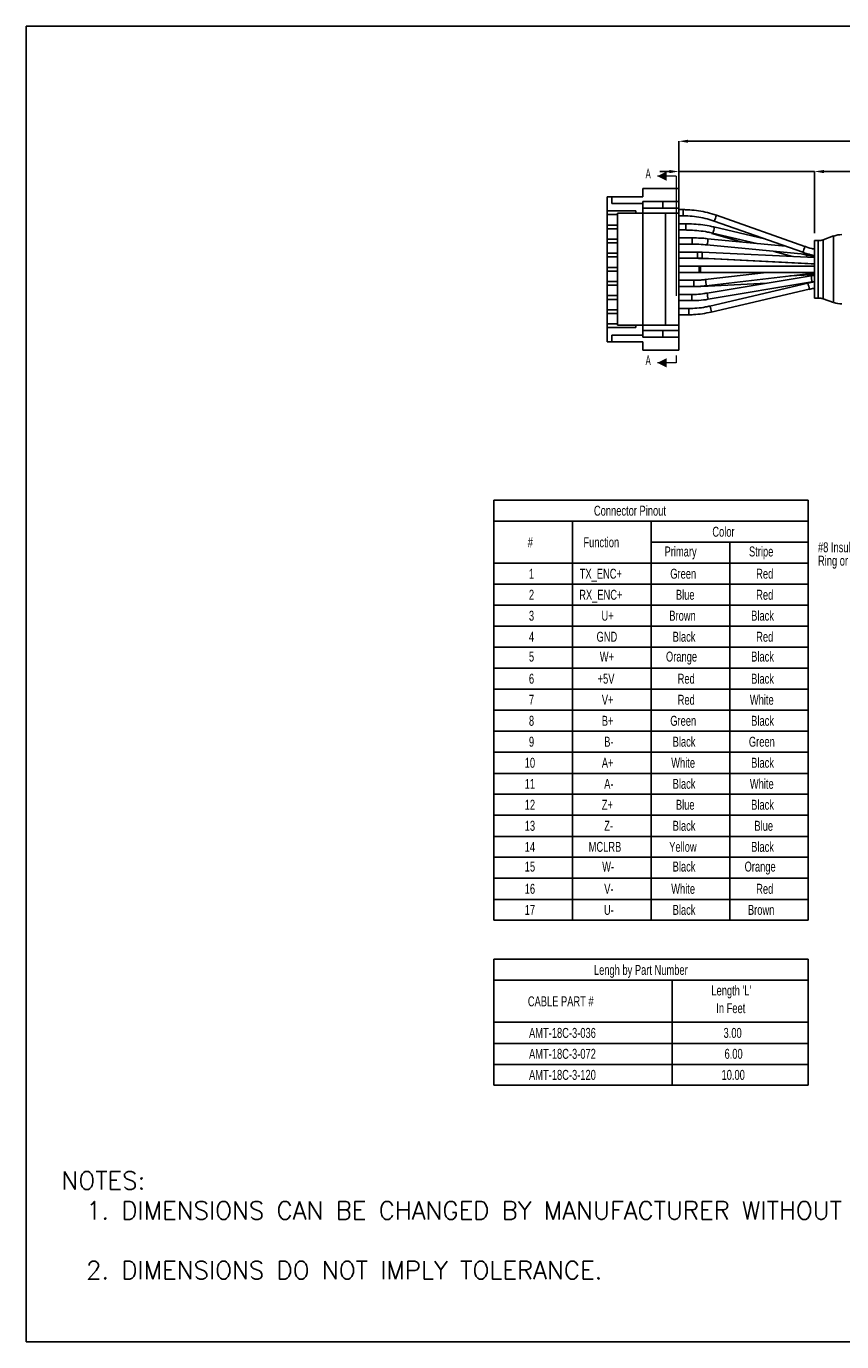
# Model space of a CAD drawing. Extents: x 897.4 to 914.4, y -8.5 to 2.5.
# Tile 1 of 5: x 897.4 to 904.2, y -8.5 to 2.5. Entities that reach past the tile are written whole.
import ezdxf

# ---------------------------------------------------------------- set-up
doc = ezdxf.new("R2010")
doc.units = 0
doc.header["$LTSCALE"] = 4
doc.header["$MEASUREMENT"] = 0
doc.linetypes.add('HIDDEN', pattern=[0.375, 0.25, -0.125])
doc.layers.get('0').update_dxf_attribs({"linetype": 'CONTINUOUS'})
doc.layers.get('DEFPOINTS').update_dxf_attribs({"linetype": 'CONTINUOUS'})
doc.layers.add('SLD-0', color=179, linetype='CONTINUOUS')
doc.layers.add('TEXT', color=140, linetype='CONTINUOUS')
doc.styles.add('ROMANS', font='romans.shx')
doc.styles.add('SLDTEXTSTYLE0', font='TXT', dxfattribs={"width": 0.7})
doc.styles.add('SLDTEXTSTYLE2', font='TXT', dxfattribs={"width": 0.605})
doc.dimstyles.new('SLDDIMSTYLE0', dxfattribs={"dimtxt": 0.084961, "dimasz": 0.07874, "dimexe": 0, "dimexo": 0.0625, "dimgap": 0.02124, "dimtad": 0, "dimtih": 1, "dimtoh": 1, "dimdec": 1, "dimlfac": 0.5, "dimrnd": 1e-09, "dimzin": 4, "dimdsep": 46, "dimtxsty": 'SLDTEXTSTYLE0', "dimsah": 1, "dimcen": 0.09, "dimadec": 0, "dimazin": 1, "dimtfac": 1, "dimtdec": 1, "dimtofl": 0, "dimtmove": 0, "dimatfit": 3, "dimfxl": 0, "dimfrac": 2, "dimtolj": 1, "dimtzin": 12, "dimarcsym": 0})
doc.dimstyles.new('SLDDIMSTYLE1', dxfattribs={"dimtxt": 0.084961, "dimasz": 0.07874, "dimexe": 0, "dimexo": 0.0625, "dimgap": 0.02124, "dimtad": 0, "dimtih": 1, "dimtoh": 1, "dimlfac": 0.5, "dimrnd": 1e-09, "dimdsep": 46, "dimtxsty": 'SLDTEXTSTYLE0', "dimsah": 1, "dimcen": 0.09, "dimadec": 0, "dimazin": 2, "dimtol": 1, "dimtp": 0.05, "dimtm": 0.05, "dimtfac": 1, "dimtmove": 0, "dimatfit": 0, "dimfxl": 0, "dimfrac": 2, "dimtolj": 1, "dimtzin": 0, "dimarcsym": 0})

# ---------------------------------------------------------------- blocks, each defined once
blk = doc.blocks.new('SW_TABLEANNOTATION_1')
at = {"layer": 'SLD-0', "color": 0}
for p, q in [((0, 0), (0, -3.513)), ((2.631, 0), (0, 0)), ((2.631, -3.513), (2.631, 0)), ((0, -0.176), (2.631, -0.176)), ((0.658, -0.176), (0.658, -3.513)), ((1.315, -0.176), (1.315, -3.513)), ((1.315, -0.351), (2.631, -0.351)), ((1.973, -0.351), (1.973, -3.513)), ((0, -0.527), (2.631, -0.527)), ((0, -0.703), (2.631, -0.703)), ((0, -0.878), (2.631, -0.878)), ((0, -1.054), (2.631, -1.054)), ((0, -1.23), (2.631, -1.23)), ((0, -1.405), (2.631, -1.405)), ((0, -1.581), (2.631, -1.581)), ((0, -1.757), (2.631, -1.757)), ((0, -1.932), (2.631, -1.932)), ((0, -2.108), (2.631, -2.108)), ((0, -2.284), (2.631, -2.284)), ((0, -2.459), (2.631, -2.459)), ((0, -2.635), (2.631, -2.635)), ((0, -2.811), (2.631, -2.811)), ((0, -2.986), (2.631, -2.986)), ((0, -3.162), (2.631, -3.162)), ((0, -3.338), (2.631, -3.338)), ((0, -3.513), (2.631, -3.513))]:
    blk.add_line(p, q, dxfattribs=at)
at = {"layer": 'SLD-0', "color": 0, "attachment_point": 1, "style": 'SLDTEXTSTYLE0'}
for s, insert, char_height in [('Connector Pinout', (0.837, -0.046), 0.08333), ('Color', (1.828, -0.222), 0.0833), ('#', (0.283, -0.31), 0.0833), ('Function', (0.749, -0.31), 0.0833), ('Primary', (1.428, -0.387), 0.0833), ('Stripe', (2.135, -0.387), 0.0833), ('1', (0.293, -0.573), 0.0833), ('TX_ENC+', (0.718, -0.573), 0.0833), ('Green', (1.476, -0.573), 0.0833), ('Red', (2.195, -0.573), 0.0833), ('2', (0.293, -0.749), 0.0833), ('RX_ENC+', (0.714, -0.749), 0.0833), ('Blue', (1.523, -0.749), 0.0833), ('Red', (2.195, -0.749), 0.0833), ('3', (0.293, -0.924), 0.0833), ('U+', (0.9, -0.924), 0.0833), ('Brown', (1.468, -0.924), 0.0833), ('Black', (2.153, -0.924), 0.0833), ('GND', (0.859, -1.1), 0.0833), ('Black', (1.496, -1.1), 0.0833), ('Red', (2.195, -1.1), 0.0833), ('4', (0.293, -1.1), 0.0833), ('5', (0.293, -1.266), 0.0833), ('W+', (0.886, -1.266), 0.0833), ('Orange', (1.44, -1.266), 0.0833), ('Black', (2.153, -1.266), 0.0833), ('6', (0.293, -1.451), 0.0833), ('+5V', (0.868, -1.451), 0.0833), ('Red', (1.538, -1.451), 0.0833), ('Black', (2.153, -1.451), 0.0833), ('7', (0.293, -1.627), 0.0833), ('V+', (0.903, -1.627), 0.0833), ('Red', (1.538, -1.627), 0.0833), ('White', (2.142, -1.627), 0.0833), ('8', (0.293, -1.803), 0.0833), ('B+', (0.903, -1.803), 0.0833), ('Green', (1.476, -1.803), 0.0833), ('Black', (2.153, -1.803), 0.0833), ('9', (0.293, -1.978), 0.0833), ('B-', (0.923, -1.978), 0.0833), ('Black', (1.496, -1.978), 0.0833), ('Green', (2.134, -1.978), 0.0833), ('10', (0.258, -2.154), 0.0833), ('A+', (0.903, -2.154), 0.0833), ('White', (1.484, -2.154), 0.0833), ('Black', (2.153, -2.154), 0.0833), ('11', (0.258, -2.33), 0.0833), ('A-', (0.923, -2.33), 0.0833), ('Black', (1.496, -2.33), 0.0833), ('White', (2.142, -2.33), 0.0833), ('12', (0.258, -2.505), 0.0833), ('Z+', (0.903, -2.505), 0.0833), ('Blue', (1.523, -2.505), 0.0833), ('Black', (2.153, -2.505), 0.0833), ('13', (0.258, -2.681), 0.0833), ('Z-', (0.923, -2.681), 0.0833), ('Black', (1.496, -2.681), 0.0833), ('Blue', (2.18, -2.681), 0.0833), ('14', (0.258, -2.857), 0.0833), ('MCLRB', (0.793, -2.857), 0.0833), ('Yellow', (1.467, -2.857), 0.0833), ('Black', (2.153, -2.857), 0.0833), ('15', (0.258, -3.022), 0.0833), ('W-', (0.906, -3.022), 0.0833), ('Black', (1.496, -3.022), 0.0833), ('Orange', (2.098, -3.022), 0.0833), ('16', (0.258, -3.208), 0.0833), ('V-', (0.923, -3.208), 0.0833), ('White', (1.484, -3.208), 0.0833), ('Red', (2.195, -3.208), 0.0833), ('17', (0.258, -3.384), 0.0833), ('U-', (0.921, -3.384), 0.0833), ('Black', (1.496, -3.384), 0.0833), ('Brown', (2.126, -3.384), 0.0833)]:
    blk.add_mtext(s, dxfattribs=dict(at, insert=insert, char_height=char_height))
blk = doc.blocks.new('*D27')
at = {"layer": 'DEFPOINTS', "color": 0}
for p in [(909.594, 1.505), (902.87, 0.903), (909.594, 0.972)]:
    blk.add_point(p, dxfattribs=at)
at = {"layer": 'SLD-0', "color": 0, "lineweight": -2}
for p, q in [((902.87, 0.965), (902.87, 1.505)), ((902.948, 1.505), (906.685, 1.505)), ((909.515, 1.505), (906.767, 1.505)), ((909.594, 1.035), (909.594, 1.505))]:
    blk.add_line(p, q, dxfattribs=at)
at = {"layer": 'SLD-0', "color": 0}
for points in [[(902.948, 1.518), (902.948, 1.492), (902.87, 1.505)], [(909.515, 1.518), (909.515, 1.492), (909.594, 1.505)]]:
    blk.add_solid(points, dxfattribs=at)
at = {"layer": 'SLD-0', "color": 0, "insert": (906.726, 1.548), "char_height": 0.085, "attachment_point": 2, "style": 'SLDTEXTSTYLE0'}
blk.add_mtext('\\A1;L', dxfattribs=at)
blk = doc.blocks.new('*D28')
at = {"layer": 'DEFPOINTS', "color": 0}
for p in [(904.006, 1.252), (902.87, 1.111), (904.006, 0.674)]:
    blk.add_point(p, dxfattribs=at)
at = {"layer": 'SLD-0', "color": 0, "lineweight": -2}
for p, q in [((902.791, 1.252), (902.712, 1.252)), ((902.87, 1.174), (902.87, 1.252)), ((902.87, 1.252), (904.006, 1.252)), ((904.006, 0.737), (904.006, 1.252)), ((904.085, 1.252), (904.354, 1.252))]:
    blk.add_line(p, q, dxfattribs=at)
at = {"layer": 'SLD-0', "color": 0}
for points in [[(902.791, 1.265), (902.791, 1.238), (902.87, 1.252)], [(904.085, 1.265), (904.085, 1.238), (904.006, 1.252)]]:
    blk.add_solid(points, dxfattribs=at)
at = {"layer": 'SLD-0', "color": 0, "insert": (904.94, 1.294), "char_height": 0.08496, "attachment_point": 2, "style": 'SLDTEXTSTYLE0'}
blk.add_mtext('\\A1;0.57±0.05 [14.432±1.270]', dxfattribs=at)
blk = doc.blocks.new('SW_NOTE_8')
at = {"layer": 'SLD-0', "color": 0, "char_height": 0.08333, "attachment_point": 1, "style": 'SLDTEXTSTYLE0'}
for s, insert in [('#8 Insulated Terminal', (-1.039, 0.152)), ('Ring or Equivalent', (-1.039, 0.04))]:
    blk.add_mtext(s, dxfattribs=dict(at, insert=insert))

msp = doc.modelspace()

# ---------------------------------------------------------------- linework, layer by layer
at = {"color": 7, "linetype": 'Continuous', "lineweight": 18}
for p, q in [((902.849, 1.213), (902.691, 1.213)), ((902.849, -0.348), (902.691, -0.348))]:
    msp.add_line(p, q, dxfattribs=at)
at = {"color": 7, "linetype": 'HIDDEN', "lineweight": 18}
msp.add_line((902.849, 1.213), (902.849, -0.348), dxfattribs=at)
at = {"color": 7, "linetype": 'Continuous', "lineweight": 25}
for p, q in [((902.87, 1.111), (902.57, 1.111)), ((902.57, 1.041), (902.57, 1.111)), ((902.87, 1.001), (902.87, 1.111)), ((902.271, 0.922), (902.271, 1.041)), ((902.311, 1.041), (902.271, 1.041)), ((902.311, 0.985), (902.311, 1.041)), ((902.311, 1.041), (902.57, 1.041)), ((902.57, 1.001), (902.57, 0.946)), ((902.57, 1.001), (902.736, 1.001)), ((902.736, 0.946), (902.736, 1.001)), ((902.736, 1.001), (902.87, 1.001)), ((902.87, 1.001), (902.87, 0.946)), ((902.511, 0.922), (902.271, 0.922)), ((902.271, 0.922), (902.271, 0.891)), ((902.271, 0.804), (902.271, 0.891)), ((902.358, 0.891), (902.271, 0.891)), ((902.311, 0.985), (902.57, 0.985)), ((902.358, -0.034), (902.358, 0.903)), ((902.57, 0.903), (902.358, 0.903)), ((902.511, 0.903), (902.511, 0.922)), ((902.57, 0.946), (902.736, 0.946)), ((902.57, 0.903), (902.57, 0.946)), ((902.57, -0.034), (902.57, 0.903)), ((902.759, 0.903), (902.57, 0.903)), ((902.87, 0.946), (902.736, 0.946)), ((902.759, -0.034), (902.759, 0.903)), ((902.87, 0.903), (902.759, 0.903)), ((902.87, 0.903), (902.87, 0.946)), ((902.908, 0.933), (902.87, 0.933)), ((902.87, -0.034), (902.87, 0.903)), ((902.87, 0.881), (902.908, 0.881)), ((903.925, 0.626), (903.185, 0.886)), ((902.358, 0.804), (902.271, 0.804)), ((902.271, 0.804), (902.271, 0.773)), ((902.271, 0.686), (902.271, 0.773)), ((902.358, 0.773), (902.271, 0.773)), ((902.929, 0.815), (902.87, 0.815)), ((902.934, 0.815), (902.929, 0.815)), ((903.587, 0.689), (903.164, 0.788)), ((903.167, 0.837), (903.907, 0.577)), ((902.358, 0.686), (902.271, 0.686)), ((902.271, 0.686), (902.271, 0.655)), ((902.87, 0.763), (902.929, 0.763)), ((902.983, 0.697), (902.87, 0.697)), ((903.762, 0.628), (903.11, 0.69)), ((903.146, 0.733), (903.391, 0.663)), ((903.152, 0.737), (903.523, 0.651)), ((904.038, 0.674), (904.006, 0.674)), ((904.006, 0.674), (904.006, 0.434)), ((904.166, 0.713), (904.079, 0.681)), ((902.271, 0.568), (902.271, 0.655)), ((902.358, 0.655), (902.271, 0.655)), ((902.358, 0.568), (902.271, 0.568)), ((902.271, 0.568), (902.271, 0.537)), ((902.87, 0.645), (902.983, 0.645)), ((903.027, 0.578), (902.87, 0.578)), ((903.066, 0.577), (903.027, 0.578)), ((904.006, 0.532), (903.066, 0.577)), ((903.106, 0.639), (903.982, 0.554)), ((903.669, 0.584), (903.821, 0.541)), ((903.905, 0.562), (903.928, 0.556)), ((902.271, 0.45), (902.271, 0.537)), ((902.358, 0.537), (902.271, 0.537)), ((902.358, 0.45), (902.271, 0.45)), ((902.271, 0.45), (902.271, 0.419)), ((902.87, 0.526), (903.027, 0.526)), ((903.04, 0.46), (902.87, 0.46)), ((903.027, 0.526), (903.064, 0.526)), ((903.052, 0.46), (903.04, 0.46)), ((904.006, 0.46), (903.052, 0.46)), ((903.064, 0.526), (904.006, 0.48)), ((903.112, 0.523), (903.977, 0.481)), ((903.977, 0.481), (904.006, 0.48)), ((902.271, 0.332), (902.271, 0.419)), ((902.358, 0.419), (902.271, 0.419)), ((902.358, 0.332), (902.271, 0.332)), ((902.271, 0.332), (902.271, 0.3)), ((902.87, 0.408), (903.04, 0.408)), ((902.996, 0.342), (902.87, 0.342)), ((902.999, 0.342), (902.978, 0.342)), ((903.04, 0.408), (903.052, 0.408)), ((903.052, 0.408), (904.006, 0.408)), ((903.604, 0.408), (903.092, 0.348)), ((903.098, 0.296), (904, 0.403)), ((903.977, 0.379), (903.107, 0.235)), ((903.977, 0.388), (903.8, 0.379)), ((903.985, 0.328), (904.006, 0.331)), ((904.006, 0.434), (904.006, 0.194)), ((902.271, 0.214), (902.271, 0.3)), ((902.358, 0.3), (902.271, 0.3)), ((902.87, 0.29), (902.996, 0.29)), ((902.98, 0.224), (902.87, 0.224)), ((903.115, 0.183), (903.985, 0.328)), ((903.115, 0.294), (903.606, 0.317)), ((903.95, 0.317), (903.131, 0.126)), ((903.142, 0.076), (903.961, 0.267)), ((904.006, 0.328), (903.95, 0.317)), ((902.358, 0.214), (902.271, 0.214)), ((902.271, 0.214), (902.271, 0.182)), ((902.271, 0.096), (902.271, 0.182)), ((902.358, 0.182), (902.271, 0.182)), ((902.87, 0.172), (902.98, 0.172)), ((904.006, 0.194), (904.038, 0.194)), ((904.079, 0.187), (904.166, 0.156)), ((902.358, 0.096), (902.271, 0.096)), ((902.271, 0.096), (902.271, 0.064)), ((902.271, -0.022), (902.271, 0.064)), ((902.358, 0.064), (902.271, 0.064)), ((902.953, 0.106), (902.87, 0.106)), ((902.87, 0.054), (902.953, 0.054)), ((902.358, -0.022), (902.271, -0.022)), ((902.271, -0.022), (902.271, -0.054)), ((902.271, -0.172), (902.271, -0.054)), ((902.511, -0.054), (902.271, -0.054)), ((902.57, -0.034), (902.358, -0.034)), ((902.511, -0.054), (902.511, -0.034)), ((902.759, -0.034), (902.57, -0.034)), ((902.57, -0.078), (902.57, -0.034)), ((902.57, -0.078), (902.736, -0.078)), ((902.57, -0.078), (902.57, -0.133)), ((902.736, -0.133), (902.736, -0.078)), ((902.736, -0.078), (902.87, -0.078)), ((902.87, -0.034), (902.759, -0.034)), ((902.87, -0.078), (902.87, -0.034)), ((902.87, -0.078), (902.87, -0.133)), ((902.311, -0.172), (902.271, -0.172)), ((902.311, -0.172), (902.311, -0.117)), ((902.311, -0.117), (902.57, -0.117)), ((902.311, -0.172), (902.57, -0.172)), ((902.57, -0.133), (902.736, -0.133)), ((902.57, -0.243), (902.57, -0.172)), ((902.87, -0.133), (902.736, -0.133)), ((902.87, -0.243), (902.87, -0.133)), ((902.87, -0.243), (902.57, -0.243))]:
    msp.add_line(p, q, dxfattribs=at)
at = {"color": 8, "linetype": 'Continuous', "lineweight": 25}
for p, q in [((902.908, 0.881), (902.908, 0.933)), ((902.929, 0.763), (902.929, 0.815)), ((902.983, 0.645), (902.983, 0.697)), ((904.038, 0.674), (904.038, 0.434)), ((904.079, 0.681), (904.079, 0.434)), ((904.166, 0.713), (904.166, 0.434)), ((903.027, 0.526), (903.027, 0.578)), ((903.04, 0.408), (903.04, 0.46)), ((903.112, 0.523), (903.112, 0.523)), ((903.977, 0.481), (903.976, 0.482)), ((902.996, 0.29), (902.996, 0.342)), ((904.038, 0.434), (904.038, 0.194)), ((904.079, 0.434), (904.079, 0.187)), ((904.166, 0.434), (904.166, 0.156)), ((902.98, 0.172), (902.98, 0.224)), ((902.953, 0.054), (902.953, 0.106))]:
    msp.add_line(p, q, dxfattribs=at)
at = {"color": 8, "linetype": 'Continuous', "lineweight": 25, "flags": 128}
for points in [[(903.152, 0.737), (903.152, 0.737), (903.154, 0.739), (903.157, 0.744), (903.16, 0.752), (903.163, 0.762), (903.165, 0.772), (903.166, 0.78), (903.165, 0.786), (903.164, 0.788)], [(903.146, 0.733), (903.147, 0.735), (903.147, 0.738)], [(903.928, 0.556), (903.928, 0.556), (903.931, 0.558), (903.931, 0.559)], [(903.939, 0.535), (903.941, 0.544), (903.944, 0.552), (903.944, 0.553)], [(904, 0.403), (904, 0.405), (904, 0.408)], [(903.115, 0.294), (903.113, 0.295), (903.112, 0.298)]]:
    msp.add_lwpolyline(points, dxfattribs=at)
at = {"color": 8, "linetype": 'Continuous', "lineweight": 25}
for centre, radius, start, end in [((902.986, 0.928), 0.203, 333.3146, 348.0112), ((903.025, 0.673), 0.0875, 337.2494, 11.8044), ((900.856, 0.658), 2.212, 356.5721, 357.9191), ((903.726, 0.668), 0.203, 333.3173, 348.0069), ((903.641, 0.434), 0.59, 177.474, 182.526), ((902.903, 0.299), 0.196, 359.0939, 14.3747), ((903.99, 0.379), 0.0155, 145.4157, 180.1286), ((901.772, -0.014), 2.24, 8.7721, 10.1025), ((900.902, -0.158), 2.24, 8.7724, 10.1026), ((903.798, 0.255), 0.164, 3.9815, 22.2406), ((902.979, 0.064), 0.164, 3.9748, 22.251)]:
    msp.add_arc(centre, radius, start, end, dxfattribs=at)
at = {"color": 7, "linetype": 'Continuous', "lineweight": 25}
for centre, radius, start, end in [((904.038, 0.794), 0.12, 270, 289.6538), ((904.234, 0.524), 0.2, 90, 109.6538), ((904.038, 0.074), 0.12, 70.3462, 90), ((904.234, 0.344), 0.2, 250.3461, 270)]:
    msp.add_arc(centre, radius, start, end, dxfattribs=at)
for points, knots in [([(903.185, 0.886), (903.172, 0.89), (903.135, 0.902), (903.073, 0.917), (903, 0.929), (902.944, 0.932), (902.914, 0.933), (902.908, 0.933)], [0, 0, 0, 0, 0.143026, 0.41098, 0.679116, 0.933254, 1, 1, 1, 1]), ([(902.908, 0.881), (902.921, 0.881), (902.958, 0.88), (903.019, 0.874), (903.089, 0.861), (903.139, 0.846), (903.164, 0.838), (903.167, 0.837)], [0, 0, 0, 0, 0.143193, 0.419876, 0.696538, 0.95854, 1, 1, 1, 1]), ([(903.164, 0.788), (903.151, 0.791), (903.114, 0.799), (903.052, 0.808), (902.986, 0.814), (902.945, 0.814), (902.929, 0.815)], [0, 0, 0, 0, 0.165547, 0.479967, 0.796207, 1, 1, 1, 1]), ([(902.929, 0.763), (902.942, 0.762), (902.978, 0.762), (903.039, 0.757), (903.101, 0.748), (903.138, 0.74), (903.152, 0.737)], [0, 0, 0, 0, 0.16798, 0.489242, 0.808679, 1, 1, 1, 1]), ([(903.11, 0.69), (903.097, 0.692), (903.06, 0.695), (903.018, 0.696), (902.989, 0.697), (902.983, 0.697)], [0, 0, 0, 0, 0.311235, 0.872425, 1, 1, 1, 1]), ([(902.983, 0.645), (902.996, 0.644), (903.032, 0.644), (903.073, 0.642), (903.101, 0.639), (903.106, 0.639)], [0, 0, 0, 0, 0.312879, 0.877404, 1, 1, 1, 1]), ([(903.907, 0.577), (903.92, 0.572), (903.952, 0.561), (903.986, 0.554), (904.006, 0.549)], [0, 0, 0, 0, 0.393563, 1, 1, 1, 1]), ([(904.006, 0.602), (904.005, 0.603), (903.98, 0.607), (903.953, 0.616), (903.928, 0.625), (903.925, 0.626)], [0, 0, 0, 0, 0.053682, 0.870712, 1, 1, 1, 1]), ([(903.928, 0.556), (903.941, 0.553), (903.967, 0.548), (903.993, 0.544), (904.006, 0.542)], [0, 0, 0, 0, 0.495135, 1, 1, 1, 1]), ([(904.006, 0.605), (904.004, 0.605), (903.998, 0.605), (903.991, 0.606), (903.986, 0.606)], [0, 0, 0, 0, 0.233284, 1, 1, 1, 1]), ([(902.978, 0.526), (902.991, 0.526), (903.028, 0.526), (903.073, 0.525), (903.105, 0.523), (903.112, 0.523)], [0, 0, 0, 0, 0.287732, 0.832987, 1, 1, 1, 1]), ([(903.092, 0.348), (903.08, 0.346), (903.048, 0.343), (903.016, 0.343), (902.996, 0.342)], [0, 0, 0, 0, 0.391521, 1, 1, 1, 1]), ([(904.006, 0.389), (904.004, 0.389), (903.995, 0.389), (903.985, 0.388), (903.977, 0.388)], [0, 0, 0, 0, 0.199846, 1, 1, 1, 1]), ([(904.006, 0.383), (904.003, 0.383), (903.993, 0.382), (903.983, 0.38), (903.977, 0.379)], [0, 0, 0, 0, 0.32222, 1, 1, 1, 1]), ([(903.107, 0.235), (903.094, 0.233), (903.059, 0.227), (903.017, 0.224), (902.987, 0.224), (902.98, 0.224)], [0, 0, 0, 0, 0.296689, 0.840446, 1, 1, 1, 1]), ([(902.996, 0.29), (903.01, 0.29), (903.044, 0.291), (903.078, 0.294), (903.098, 0.296)], [0, 0, 0, 0, 0.391765, 1, 1, 1, 1]), ([(903.005, 0.29), (903.009, 0.29), (903.038, 0.291), (903.075, 0.292), (903.107, 0.293), (903.115, 0.294)], [0, 0, 0, 0, 0.113711, 0.791629, 1, 1, 1, 1]), ([(903.96, 0.266), (903.972, 0.269), (903.988, 0.273), (904.003, 0.275), (904.006, 0.275)], [0, 0, 0, 0, 0.807077, 1, 1, 1, 1]), ([(903.961, 0.267), (903.974, 0.27), (903.988, 0.273), (904.003, 0.275), (904.006, 0.275)], [0, 0, 0, 0, 0.826118, 1, 1, 1, 1]), ([(903.132, 0.127), (903.12, 0.124), (903.084, 0.116), (903.023, 0.108), (902.975, 0.107), (902.952, 0.106)], [0, 0, 0, 0, 0.20778, 0.609336, 1, 1, 1, 1]), ([(903.131, 0.126), (903.118, 0.124), (903.082, 0.116), (903.023, 0.108), (902.976, 0.107), (902.953, 0.106)], [0, 0, 0, 0, 0.209431, 0.614288, 1, 1, 1, 1]), ([(902.98, 0.172), (902.993, 0.172), (903.032, 0.173), (903.077, 0.177), (903.109, 0.182), (903.115, 0.183)], [0, 0, 0, 0, 0.296692, 0.852055, 1, 1, 1, 1]), ([(902.953, 0.054), (902.966, 0.054), (903.005, 0.055), (903.068, 0.061), (903.118, 0.071), (903.142, 0.076)], [0, 0, 0, 0, 0.209677, 0.602468, 1, 1, 1, 1])]:
    msp.add_open_spline(points, degree=3, knots=knots, dxfattribs=at)
at = {"color": 7, "linetype": 'Continuous', "lineweight": 18}
for points in [[(902.691, 1.213), (902.77, 1.173), (902.77, 1.253)], [(902.691, -0.348), (902.77, -0.388), (902.77, -0.308)]]:
    msp.add_solid(points, dxfattribs=at)
at = {"layer": 'DEFPOINTS'}
msp.add_lwpolyline([(914.409, -8.534), (897.409, -8.534), (897.409, 2.466), (914.409, 2.466)], close=True, dxfattribs=at)
at = {"layer": 'SLD-0', "color": 0}
for p, q in [((901.323, -5.336), (901.323, -6.39)), ((903.954, -5.336), (901.323, -5.336)), ((903.954, -6.39), (903.954, -5.336)), ((901.323, -5.512), (903.954, -5.512)), ((902.815, -5.512), (902.815, -6.39)), ((901.323, -5.863), (903.954, -5.863)), ((901.323, -6.039), (903.954, -6.039)), ((901.323, -6.215), (903.954, -6.215)), ((901.323, -6.39), (903.954, -6.39))]:
    msp.add_line(p, q, dxfattribs=at)

# ---------------------------------------------------------------- block references
at = {"layer": 'SLD-0'}
for name, p in [('SW_TABLEANNOTATION_1', (901.323, -1.497)), ('SW_NOTE_8', (905.074, -2.001))]:
    msp.add_blockref(name, p, dxfattribs=at)

# ---------------------------------------------------------------- texts
at = {"color": 7, "linetype": 'Continuous', "char_height": 0.0809, "attachment_point": 1, "style": 'SLDTEXTSTYLE2'}
for insert in [(902.592, 1.275), (902.592, -0.286)]:
    msp.add_mtext('A', dxfattribs=dict(at, insert=insert))
at = {"layer": 'SLD-0', "color": 0, "attachment_point": 1, "style": 'SLDTEXTSTYLE0'}
for s, insert, char_height in [('Lengh by Part Number', (902.16, -5.383), 0.08333), ("Length 'L'", (903.143, -5.555), 0.0833), ('CABLE PART #', (901.607, -5.646), 0.08333), ('In Feet', (903.184, -5.703), 0.0833), ('AMT-18C-3-036', (901.617, -5.91), 0.08333), ('3.00', (903.245, -5.91), 0.0833), ('AMT-18C-3-072', (901.617, -6.085), 0.08333), ('6.00', (903.253, -6.085), 0.0833), ('10.00', (903.228, -6.261), 0.0833)]:
    msp.add_mtext(s, dxfattribs=dict(at, insert=insert, char_height=char_height))
at = {"layer": 'SLD-0', "color": 0, "insert": (901.617, -6.261), "char_height": 0.08333, "width": 0.03889, "attachment_point": 1, "style": 'SLDTEXTSTYLE0'}
msp.add_mtext('AMT-18C-3-120', dxfattribs=at)
at = {"layer": 'TEXT', "insert": (897.704, -7.111), "char_height": 0.15, "attachment_point": 1, "style": 'ROMANS'}
msp.add_mtext_dynamic_manual_height_columns('NOTES:\\P  1. DIMENSIONS CAN BE CHANGED BY MANUFACTURER WITHOUT NOTICE.\\P\\P  2. DIMENSIONS DO NOT IMPLY TOLERANCE.', width=11.04487, gutter_width=0.75, heights=[0], dxfattribs=at)

# ---------------------------------------------------------------- dimensions: what is measured, and where the dimension line sits
at = {"layer": 'SLD-0'}
dim = msp.add_linear_dim(base=(909.594, 1.505), p1=(902.87, 0.903), p2=(909.594, 0.972), text='L', dimstyle='SLDDIMSTYLE0', dxfattribs=at)
dim.commit()
dim.dimension.update_dxf_attribs({"geometry": '*D27', "text_midpoint": (906.726, 1.505), "dimtype": 160})
dim = msp.add_linear_dim(base=(904.006, 1.252), p1=(902.87, 1.111), p2=(904.006, 0.674), dimstyle='SLDDIMSTYLE1', dxfattribs=at)
dim.commit()
dim.dimension.update_dxf_attribs({"geometry": '*D28', "text_midpoint": (904.94, 1.252), "dimtype": 160})

doc.saveas('drawing.dxf')
